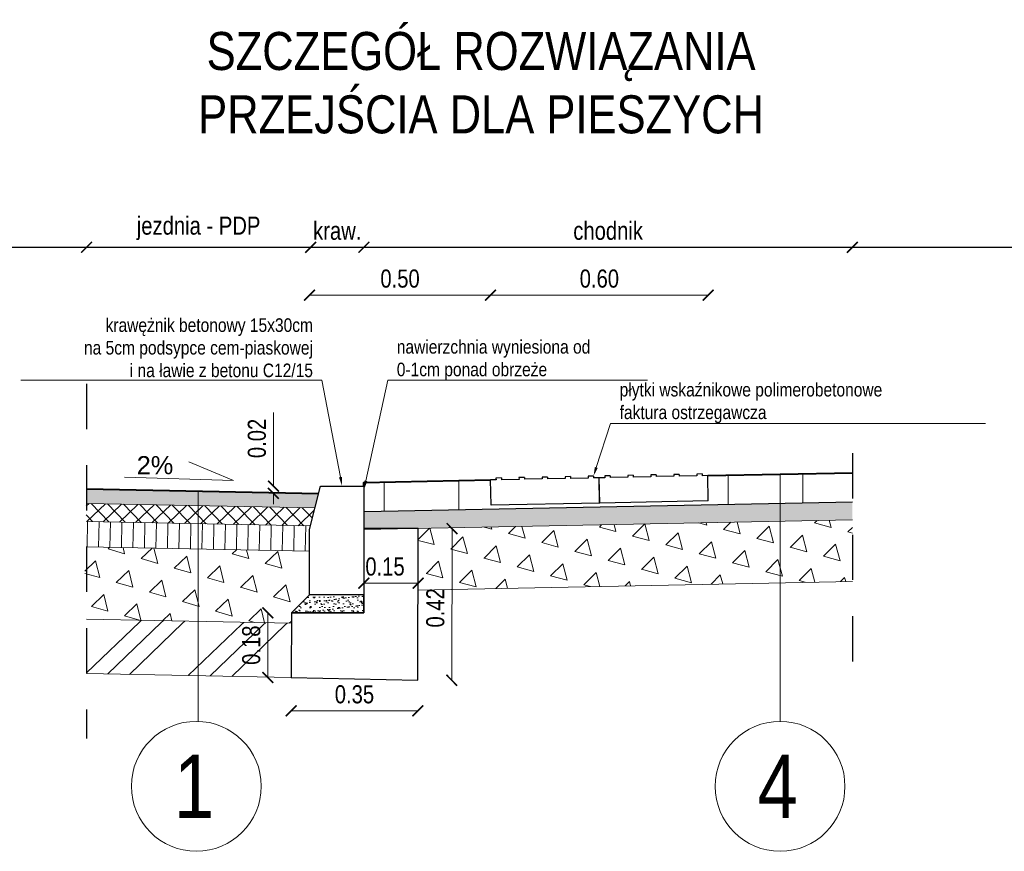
# Model space of a CAD drawing. Header units: metres. Extents: x 274 to 478, y -633 to -162.
# Tile 5 of 18: x 458.83 to 461.55, y -630.07 to -627.78. Entities that reach past the tile are written whole.
import ezdxf
from ezdxf import colors
from ezdxf.entities.mleader import LeaderData, LeaderLine
from ezdxf.math import Vec2, Vec3

# ---------------------------------------------------------------- set-up
doc = ezdxf.new("R2010")
doc.units = ezdxf.units.M
doc.linetypes.add('HIDDEN2', pattern=[0.1875, 0.125, -0.0625])
doc.layers.add('_brudnopis', color=50, linetype='Continuous', lineweight=30, plot=False)
for name, color, linetype, lineweight in [('M_OPISY', 7, 'Continuous', 18), ('M_PRZEKROJE CZERWONE', 1, 'Continuous', 40), ('M_Szczegóły wymiar', 7, 'Continuous', 15), ('M_szczegóły_hatch', 251, 'Continuous', 9), ('M_szczegóły_projektowane', 1, 'Continuous', 15), ('Opis', 7, 'Continuous', 15), ('Podsypka cementowo-piaskowa', 251, 'Continuous', 15), ('Przekrojowa', 7, 'Continuous', 30), ('Tabelka', 7, 'Continuous', 25), ('Wymiar', 7, 'Continuous', 15)]:
    doc.layers.add(name, color=color, linetype=linetype, lineweight=lineweight)
doc.styles.add('Opis_1_25', font='arial.ttf', dxfattribs={"height": 0.1})
doc.styles.add('Opis_1_25_MM', font='arial.ttf', dxfattribs={"width": 0.8, "height": 0.05})
doc.styles.get("Standard").update_dxf_attribs({"font": 'arial.ttf'})
doc.dimstyles.new('Kopia 1_25_MM', dxfattribs={"dimtxt": 0.05, "dimasz": 0.03, "dimexe": 0.02, "dimexo": 0.05, "dimgap": 0.02, "dimtad": 1, "dimzin": 3, "dimdsep": 46, "dimtxsty": 'Opis_1_25_MM', "dimblk": 'ARCHTICK', "dimcen": 0.05, "dimse1": 1, "dimse2": 1, "dimclrd": 256, "dimclre": 256, "dimazin": 3, "dimtfac": 1, "dimtofl": 0, "dimtmove": 0, "dimatfit": 3, "dimldrblk": 'ARCHTICK', "dimfxl": 1, "dimfrac": 2, "dimtolj": 1, "dimtzin": 3, "dimlwd": -1, "dimlwe": -1, "dimarcsym": 0})

# ---------------------------------------------------------------- blocks, each defined once
blk = doc.blocks.new('_ArchTick')
at = {"color": 0, "linetype": 'ByBlock', "lineweight": 0, "const_width": 0.15}
blk.add_lwpolyline([(-0.5, -0.5), (0.5, 0.5)], dxfattribs=at)
blk = doc.blocks.new('*D161')
at = {"layer": 'Defpoints', "color": 0, "transparency": 16777216}
for p in [(459.5275, -629.065), (459.6274, -629.085), (459.6574, -629.065)]:
    blk.add_point(p, dxfattribs=at)
at = {"layer": 'Wymiar', "transparency": 16777216}
for p, q in [((459.5275, -629.065), (459.5275, -628.8615)), ((459.5275, -629.085), (459.5275, -629.115))]:
    blk.add_line(p, q, dxfattribs=at)
at = {"layer": 'Wymiar', "transparency": 16777216, "xscale": 0.03, "yscale": 0.03, "zscale": 0.03}
for p, rotation in [((459.5275, -629.065), 270), ((459.5275, -629.085), 90)]:
    blk.add_blockref('_ArchTick', p, dxfattribs=dict(at, rotation=rotation))
at = {"layer": 'Wymiar', "color": 0, "transparency": 16777216, "insert": (459.4819, -628.9333), "char_height": 0.05, "attachment_point": 5, "rotation": 90, "style": 'Opis_1_25_MM'}
blk.add_mtext('\\A1;0.02', dxfattribs=at)
blk = doc.blocks.new('*D196')
at = {"layer": 'Defpoints', "color": 0, "transparency": 16777216}
for p in [(459.9274, -629.182), (459.9264, -629.601), (460.0201, -629.6012)]:
    blk.add_point(p, dxfattribs=at)
at = {"layer": 'Wymiar', "transparency": 16777216}
blk.add_line((460.0211, -629.1823), (460.0201, -629.6012), dxfattribs=at)
at = {"layer": 'Wymiar', "transparency": 16777216, "xscale": 0.03, "yscale": 0.03, "zscale": 0.03}
for p, rotation in [((460.0211, -629.1823), 89.86329863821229), ((460.0201, -629.6012), 269.8632986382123)]:
    blk.add_blockref('_ArchTick', p, dxfattribs=dict(at, rotation=rotation))
at = {"layer": 'Wymiar', "color": 0, "transparency": 16777216, "insert": (459.9751, -629.4013), "char_height": 0.05, "attachment_point": 5, "rotation": 89.8633, "style": 'Opis_1_25_MM'}
blk.add_mtext('\\A1;0.42', dxfattribs=at)
blk = doc.blocks.new('*D162')
at = {"layer": 'Defpoints', "color": 0, "transparency": 16777216}
for p in [(459.7774, -629.1836), (459.9274, -629.1836), (459.9274, -629.333)]:
    blk.add_point(p, dxfattribs=at)
at = {"layer": 'Wymiar', "transparency": 16777216}
blk.add_line((459.7774, -629.333), (459.9274, -629.333), dxfattribs=at)
at = {"layer": 'Wymiar', "transparency": 16777216, "xscale": 0.03, "yscale": 0.03, "zscale": 0.03, "rotation": 180}
blk.add_blockref('_ArchTick', (459.7774, -629.333), dxfattribs=at)
at = {"layer": 'Wymiar', "transparency": 16777216, "xscale": 0.03, "yscale": 0.03, "zscale": 0.03}
blk.add_blockref('_ArchTick', (459.9274, -629.333), dxfattribs=at)
at = {"layer": 'Wymiar', "color": 0, "transparency": 16777216, "insert": (459.8359, -629.2875), "char_height": 0.05, "attachment_point": 5, "style": 'Opis_1_25_MM'}
blk.add_mtext('\\A1;0.15', dxfattribs=at)
blk = doc.blocks.new('*D197')
at = {"layer": 'Defpoints', "color": 0, "transparency": 16777216}
for p in [(459.5764, -629.594), (459.9264, -629.601), (459.9264, -629.6861)]:
    blk.add_point(p, dxfattribs=at)
at = {"layer": 'Wymiar', "transparency": 16777216}
blk.add_line((459.5764, -629.6861), (459.9264, -629.6861), dxfattribs=at)
at = {"layer": 'Wymiar', "transparency": 16777216, "xscale": 0.03, "yscale": 0.03, "zscale": 0.03, "rotation": 180}
blk.add_blockref('_ArchTick', (459.5764, -629.6861), dxfattribs=at)
at = {"layer": 'Wymiar', "transparency": 16777216, "xscale": 0.03, "yscale": 0.03, "zscale": 0.03}
blk.add_blockref('_ArchTick', (459.9264, -629.6861), dxfattribs=at)
at = {"layer": 'Wymiar', "color": 0, "transparency": 16777216, "insert": (459.7514, -629.6405), "char_height": 0.05, "attachment_point": 5, "style": 'Opis_1_25_MM'}
blk.add_mtext('\\A1;0.35', dxfattribs=at)
blk = doc.blocks.new('*D198')
at = {"layer": 'Defpoints', "color": 0, "transparency": 16777216}
for p in [(459.5119, -629.415), (459.5774, -629.415), (459.5764, -629.594)]:
    blk.add_point(p, dxfattribs=at)
at = {"layer": 'Wymiar', "transparency": 16777216}
blk.add_line((459.5119, -629.594), (459.5119, -629.415), dxfattribs=at)
at = {"layer": 'Wymiar', "transparency": 16777216, "xscale": 0.03, "yscale": 0.03, "zscale": 0.03}
for p, rotation in [((459.5119, -629.415), 90), ((459.5119, -629.594), 270)]:
    blk.add_blockref('_ArchTick', p, dxfattribs=dict(at, rotation=rotation))
at = {"layer": 'Wymiar', "color": 0, "transparency": 16777216, "insert": (459.4663, -629.5045), "char_height": 0.05, "attachment_point": 5, "rotation": 90, "style": 'Opis_1_25_MM'}
blk.add_mtext('\\A1;0.18', dxfattribs=at)
blk = doc.blocks.new('*D199')
at = {"layer": 'Defpoints', "color": 0, "transparency": 16777216}
for p in [(459.6304, -628.4052), (459.011, -629.0727), (459.6304, -629.0727)]:
    blk.add_point(p, dxfattribs=at)
at = {"layer": 'Wymiar', "transparency": 16777216}
blk.add_line((459.011, -628.4052), (459.6304, -628.4052), dxfattribs=at)
at = {"layer": 'Wymiar', "transparency": 16777216, "xscale": 0.03, "yscale": 0.03, "zscale": 0.03, "rotation": 180}
blk.add_blockref('_ArchTick', (459.011, -628.4052), dxfattribs=at)
at = {"layer": 'Wymiar', "transparency": 16777216, "xscale": 0.03, "yscale": 0.03, "zscale": 0.03}
blk.add_blockref('_ArchTick', (459.6304, -628.4052), dxfattribs=at)
at = {"layer": 'Wymiar', "color": 0, "transparency": 16777216, "insert": (459.3207, -628.3528), "char_height": 0.05, "attachment_point": 5, "style": 'Opis_1_25_MM'}
blk.add_mtext('\\A1;jezdnia - PDP', dxfattribs=at)
blk = doc.blocks.new('*D200')
at = {"layer": 'Defpoints', "color": 0, "transparency": 16777216}
for p in [(459.7774, -628.4052), (459.6304, -629.0727), (459.7774, -629.182)]:
    blk.add_point(p, dxfattribs=at)
at = {"layer": 'Wymiar', "transparency": 16777216}
blk.add_line((459.6304, -628.4052), (459.7774, -628.4052), dxfattribs=at)
at = {"layer": 'Wymiar', "transparency": 16777216, "xscale": 0.03, "yscale": 0.03, "zscale": 0.03, "rotation": 180}
blk.add_blockref('_ArchTick', (459.6304, -628.4052), dxfattribs=at)
at = {"layer": 'Wymiar', "transparency": 16777216, "xscale": 0.03, "yscale": 0.03, "zscale": 0.03}
blk.add_blockref('_ArchTick', (459.7774, -628.4052), dxfattribs=at)
at = {"layer": 'Wymiar', "color": 0, "transparency": 16777216, "insert": (459.7039, -628.3598), "char_height": 0.05, "attachment_point": 5, "style": 'Opis_1_25_MM'}
blk.add_mtext('\\A1;kraw.', dxfattribs=at)
blk = doc.blocks.new('płytka B')
at = {"layer": 'Przekrojowa'}
for points in [[(2142.1645, 811.5317), (2142.4645, 811.5317), (2142.4645, 811.6017)], [(2142.1645, 811.5317), (2142.1645, 811.6017)], [(2142.1645, 811.6017), (2142.1798, 811.6017)], [(2142.1798, 811.6067), (2142.1948, 811.6067)], [(2142.1948, 811.6017), (2142.2434, 811.6017)], [(2142.2434, 811.6067), (2142.2584, 811.6067)], [(2142.2584, 811.6017), (2142.307, 811.6017)], [(2142.307, 811.6067), (2142.322, 811.6067)], [(2142.322, 811.6017), (2142.3707, 811.6017)], [(2142.3707, 811.6067), (2142.3857, 811.6067)], [(2142.3857, 811.6017), (2142.4343, 811.6017)], [(2142.4343, 811.6067), (2142.4493, 811.6067)], [(2142.4493, 811.6017), (2142.4645, 811.6017)]]:
    blk.add_lwpolyline(points, dxfattribs=at)
for points, elevation in [([(2142.1798, 811.6067), (2142.1798, 811.6017)], 0), ([(2142.1948, 811.6067), (2142.1948, 811.6017)], 0), ([(2142.2434, 811.6067), (2142.2434, 811.6017)], 0), ([(2142.2584, 811.6067), (2142.2584, 811.6017)], 0), ([(2142.307, 811.6067), (2142.307, 811.6017)], 0), ([(2142.322, 811.6067), (2142.322, 811.6017)], 0), ([(2142.3707, 811.6067), (2142.3707, 811.6017)], 0.0001), ([(2142.3857, 811.6067), (2142.3857, 811.6017)], 0.0001), ([(2142.4343, 811.6067), (2142.4343, 811.6017)], 0.0001), ([(2142.4493, 811.6067), (2142.4493, 811.6017)], 0.0001)]:
    blk.add_lwpolyline(points, dxfattribs=dict(at, elevation=elevation))
blk = doc.blocks.new('*D177')
at = {"layer": 'Defpoints', "color": 0, "transparency": 16777216}
for p in [(461.1274, -628.4052), (461.1274, -629.028), (459.7774, -629.065)]:
    blk.add_point(p, dxfattribs=at)
at = {"layer": 'Wymiar', "transparency": 16777216}
blk.add_line((459.7774, -628.4052), (461.1274, -628.4052), dxfattribs=at)
at = {"layer": 'Wymiar', "transparency": 16777216, "xscale": 0.03, "yscale": 0.03, "zscale": 0.03, "rotation": 180}
blk.add_blockref('_ArchTick', (459.7774, -628.4052), dxfattribs=at)
at = {"layer": 'Wymiar', "transparency": 16777216, "xscale": 0.03, "yscale": 0.03, "zscale": 0.03}
blk.add_blockref('_ArchTick', (461.1274, -628.4052), dxfattribs=at)
at = {"layer": 'Wymiar', "color": 0, "transparency": 16777216, "insert": (460.4524, -628.3598), "char_height": 0.05, "attachment_point": 5, "style": 'Opis_1_25_MM'}
blk.add_mtext('\\A1;chodnik', dxfattribs=at)
blk = doc.blocks.new('*D178')
at = {"layer": 'Defpoints', "color": 0, "transparency": 16777216}
for p in [(460.1274, -628.5374), (460.1274, -629.048), (459.6274, -629.085)]:
    blk.add_point(p, dxfattribs=at)
at = {"layer": 'Wymiar', "transparency": 16777216}
blk.add_line((459.6274, -628.5374), (460.1274, -628.5374), dxfattribs=at)
at = {"layer": 'Wymiar', "transparency": 16777216, "xscale": 0.03, "yscale": 0.03, "zscale": 0.03, "rotation": 180}
blk.add_blockref('_ArchTick', (459.6274, -628.5374), dxfattribs=at)
at = {"layer": 'Wymiar', "transparency": 16777216, "xscale": 0.03, "yscale": 0.03, "zscale": 0.03}
blk.add_blockref('_ArchTick', (460.1274, -628.5374), dxfattribs=at)
at = {"layer": 'Wymiar', "color": 0, "transparency": 16777216, "insert": (459.8774, -628.4919), "char_height": 0.05, "attachment_point": 5, "style": 'Opis_1_25_MM'}
blk.add_mtext('\\A1;0.50', dxfattribs=at)
blk = doc.blocks.new('*D179')
at = {"layer": 'Defpoints', "color": 0, "transparency": 16777216}
for p in [(460.7291, -628.5374), (460.1274, -629.048), (460.7291, -629.106)]:
    blk.add_point(p, dxfattribs=at)
at = {"layer": 'Wymiar', "transparency": 16777216}
blk.add_line((460.1274, -628.5374), (460.7291, -628.5374), dxfattribs=at)
at = {"layer": 'Wymiar', "transparency": 16777216, "xscale": 0.03, "yscale": 0.03, "zscale": 0.03, "rotation": 180}
blk.add_blockref('_ArchTick', (460.1274, -628.5374), dxfattribs=at)
at = {"layer": 'Wymiar', "transparency": 16777216, "xscale": 0.03, "yscale": 0.03, "zscale": 0.03}
blk.add_blockref('_ArchTick', (460.7291, -628.5374), dxfattribs=at)
at = {"layer": 'Wymiar', "color": 0, "transparency": 16777216, "insert": (460.4282, -628.4919), "char_height": 0.05, "attachment_point": 5, "style": 'Opis_1_25_MM'}
blk.add_mtext('\\A1;0.60', dxfattribs=at)

msp = doc.modelspace()

# ---------------------------------------------------------------- hatches: boundary and pattern name
at = {"layer": 'M_szczegóły_hatch'}
h = msp.add_hatch(dxfattribs=at)
h.set_pattern_fill('LINE', color=256, scale=0.065, angle=90)
h.set_pattern_definition([(90, (-1373.68335, -635.18886), (-0.206375, 1e-17), [])])
h.paths.add_polyline_path([(461.0779, -629.109), (461.0779, -629.0298), (460.7277, -629.0375), (460.7277, -629.116)])
h = msp.add_hatch(dxfattribs=at)
h.set_pattern_fill('LINE', color=256, scale=0.065, angle=90)
h.set_pattern_definition([(90, (-1374.6339, -635.20783), (-0.206375, 1e-17), [])])
h.paths.add_polyline_path([(460.1274, -629.128), (460.1274, -629.0488), (459.7772, -629.0565), (459.7772, -629.135)])
h = msp.add_hatch(color=256, dxfattribs=at)
h.dxf.hatch_style = 1
h.paths.add_polyline_path([(459.6423, -629.1253), (459.6522, -629.0855), (459.011, -629.0727), (459.0102, -629.1127)])
at = {"layer": 'M_szczegóły_hatch', "ltscale": 0.1}
h = msp.add_hatch(dxfattribs=at)
h.set_pattern_fill('NET', color=256, scale=0.01, angle=43.8542)
h.set_pattern_definition([(43.854237, (300.594194, -655.223157), (-0.0219972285, 0.0228950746), []), (133.854237, (300.594194, -655.223157), (-0.0228950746, -0.0219972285), [])])
h.paths.add_polyline_path([(459.6274, -629.175), (459.6423, -629.1253), (459.6274, -629.125), (459.0102, -629.1127), (459.0092, -629.1627)])
at = {"layer": 'M_szczegóły_hatch'}
h = msp.add_hatch(dxfattribs=at)
h.set_pattern_fill('LINE', color=256, scale=0.01, angle=88.8542)
h.set_pattern_definition([(88.8542372, (-1396.298732, -1450.626923), (-0.0317436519, 0.00063487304), [])])
h.paths.add_polyline_path([(459.6274, -629.245), (459.6274, -629.175), (459.0092, -629.1627), (459.0078, -629.2326)])
h = msp.add_hatch(dxfattribs=at)
h.set_pattern_fill('TRIANG', color=256, scale=0.01, angle=45)
h.set_pattern_definition([(105, (15527.23708, 2058.753565), (-0.09200443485, 0.02465251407), [0.047625, -0.047625]), (165, (15527.23708, 2058.753565), (-0.0673519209, -0.0673519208), [0.047625, -0.047625]), (45, (15527.19108, 2058.76589), (-0.02465251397, 0.0920044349), [0.047625, -0.047625])])
h.paths.add_polyline_path([(459.9274, -629.182), (459.927, -629.3521), (461.1274, -629.3281), (461.1274, -629.158), (459.9273, -629.182)])
h.paths.add_polyline_path([(459.7774, -629.3551), (459.7774, -629.185), (459.7774, -629.185), (459.7774, -629.3551)])
h = msp.add_hatch(dxfattribs=at)
h.set_pattern_fill('TRIANG', color=256, scale=0.01, angle=43.8542)
h.set_pattern_definition([(103.854237, (-1378.2775, -1427.28858), (-0.0914930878, 0.026487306), [0.047625, -0.047625]), (163.854237, (-1378.2775, -1427.28858), (-0.0686852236, -0.0659916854), [0.047625, -0.047625]), (43.854237, (-1378.32325, -1427.27534), (-0.022807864, 0.0924789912), [0.047625, -0.047625])])
h.paths.add_polyline_path([(459.5774, -629.4441), (459.5774, -629.315), (459.6274, -629.265), (459.6274, -629.245), (459.0078, -629.2326), (459.0038, -629.4326)])
h = msp.add_hatch(dxfattribs=at)
h.set_pattern_fill('GOST_GROUND', color=256, scale=0.02, angle=-1.1458)
h.set_pattern_definition([(43.854237, (-1733.83256, -1433.43016), (0.282786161, -0.005655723), [0.4]), (43.854237, (-1733.77257, -1433.43136), (0.282786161, -0.005655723), [0.4]), (43.854237, (-1733.71258, -1433.43256), (0.282786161, -0.005655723), [0.4])])
h.paths.add_polyline_path([(459.5764, -629.594), (459.5772, -629.444), (459.011, -629.4327), (459.011, -629.5827)])
at = {"layer": 'Podsypka cementowo-piaskowa'}
h = msp.add_hatch(dxfattribs=at)
h.set_pattern_fill('AR-SAND', color=256, scale=0.01, style=0)
h.set_pattern_definition([(37.5, (192.903096, -538.723998), (-0.0006299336, 0.0192682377), [0, -0.0152, 0, -0.017, 0, -0.01625]), (7.5, (192.903096, -538.723998), (0.017697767, 0.0282214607), [0, -0.0082, 0, -0.0137, 0, -0.00525]), (327.5, (192.890796, -538.723998), (0.0311414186, 5.65905e-05), [0, -0.005, 0, -0.018, 0, -0.0235]), (317.5, (192.890796, -538.723998), (0.030061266, 0.0087767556), [0, -0.0025, 0, -0.0118, 0, -0.0135])])
h.paths.add_polyline_path([(461.1274, -629.158), (461.1274, -629.108), (459.7774, -629.135), (459.7774, -629.185)])
h = msp.add_hatch(dxfattribs=at)
h.set_pattern_fill('AR-SAND', color=256, scale=0.01, style=0)
h.set_pattern_definition([(37.5, (155.324283, -486.318746), (-0.0006299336, 0.0192682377), [0, -0.0152, 0, -0.017, 0, -0.01625]), (7.5, (155.324283, -486.318746), (0.017697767, 0.0282214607), [0, -0.0082, 0, -0.0137, 0, -0.00525]), (327.5, (155.311983, -486.318746), (0.0311414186, 5.65905e-05), [0, -0.005, 0, -0.018, 0, -0.0235]), (317.5, (155.311983, -486.318746), (0.030061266, 0.0087767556), [0, -0.0025, 0, -0.0118, 0, -0.0135])])
h.paths.add_polyline_path([(459.7774, -629.365), (459.6274, -629.365), (459.5774, -629.415), (459.7774, -629.415)])

# ---------------------------------------------------------------- linework, layer by layer
at = {"layer": '_brudnopis', "flags": 128}
msp.add_lwpolyline([(455.6597, -628.4052), (473.8927, -628.4052)], dxfattribs=at)
at = {"layer": 'M_PRZEKROJE CZERWONE'}
msp.add_line((459.011, -629.0727), (459.6522, -629.0855), dxfattribs=at)
for points in [[(460.7277, -629.036), (461.1274, -629.028)], [(459.7774, -629.065), (459.7772, -629.055), (460.1274, -629.048)]]:
    msp.add_lwpolyline(points, dxfattribs=at)
at = {"layer": 'M_Szczegóły wymiar'}
msp.add_lwpolyline([(459.1161, -629.0403), (459.4169, -629.0498), (459.2938, -628.9977)], dxfattribs=at)
at = {"layer": 'M_szczegóły_projektowane'}
for p, q in [((459.6522, -629.0855), (459.011, -629.0727)), ((459.011, -629.0727), (459.6522, -629.0855)), ((459.011, -629.1127), (459.6423, -629.1253)), ((459.7788, -629.135), (461.1274, -629.108)), ((459.011, -629.1627), (459.6298, -629.1751)), ((459.7774, -629.185), (461.1274, -629.158)), ((459.011, -629.2327), (459.6274, -629.245)), ((459.011, -629.4327), (459.5772, -629.444)), ((459.9267, -629.451), (459.9274, -629.451))]:
    msp.add_line(p, q, dxfattribs=at)
for points in [[(459.927, -629.3521), (461.1274, -629.3281)], [(459.7774, -629.3551), (459.7774, -629.3551)]]:
    msp.add_lwpolyline(points, dxfattribs=at)
at = {"layer": 'M_szczegóły_projektowane', "flags": 128}
msp.add_lwpolyline([(459.5764, -629.594), (459.011, -629.5827)], dxfattribs=at)
at = {"layer": 'Opis', "linetype": 'HIDDEN2', "lineweight": 30}
msp.add_line((459.011, -628.7822), (459.011, -629.7622), dxfattribs=at)
at = {"layer": 'Opis'}
for p, q in [((460.9275, -629.032), (460.9275, -629.715)), ((459.3192, -629.0788), (459.3192, -629.715))]:
    msp.add_line(p, q, dxfattribs=at)
at = {"layer": 'Opis', "linetype": 'HIDDEN2', "lineweight": 30}
msp.add_lwpolyline([(461.129, -629.5493), (461.129, -628.9164)], dxfattribs=at)
at = {"layer": 'Opis'}
for centre in [(459.3144, -629.8944), (460.9275, -629.8945)]:
    msp.add_circle(centre, 0.1795, dxfattribs=at)
at = {"layer": 'Przekrojowa', "color": 5}
for points in [[(459.6574, -629.065), (459.7774, -629.065), (459.7774, -629.365), (459.6274, -629.365), (459.6274, -629.185), (459.6574, -629.065)], [(459.5774, -629.415), (459.5764, -629.594), (459.9264, -629.601), (459.9274, -629.182), (459.7774, -629.182), (459.7774, -629.415), (459.5774, -629.415)], [(459.6274, -629.365), (459.5774, -629.415), (459.7774, -629.415), (459.7774, -629.365), (459.6274, -629.365)]]:
    msp.add_lwpolyline(points, dxfattribs=at)
at = {"layer": 'Tabelka'}
msp.add_lwpolyline([(459.7788, -629.135), (461.1274, -629.108)], dxfattribs=at)

# ---------------------------------------------------------------- block references
at = {"layer": 'Przekrojowa', "xscale": -1, "rotation": 1.14256450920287}
for p in [(2618.6498, -1397.7612), (2618.3494, -1397.7672)]:
    msp.add_blockref('płytka B', p, dxfattribs=at)

# ---------------------------------------------------------------- texts
at = {"layer": 'M_OPISY', "insert": (460.1014, -627.8103, 0), "char_height": 0.105, "width": 3.267296, "attachment_point": 2}
msp.add_mtext('{\\fArial Narrow|b0|i0|c0|p34;SZCZEGÓŁ \\fArial Narrow|b0|i0|c238|p34;ROZWIĄZANIA\\PPRZEJŚCIA DLA PIESZYCH }', dxfattribs=at)
at = {"layer": 'Opis', "insert": (459.2507, -629.0325), "char_height": 0.05, "width": 311.15, "attachment_point": 9, "style": 'Opis_1_25'}
msp.add_mtext('{\\fArial|b0|i0|c238|p34;2%}', dxfattribs=at)
at = {"layer": 'Opis', "char_height": 0.175, "attachment_point": 5}
for s, insert in [('{\\fArial Narrow|b0|i0|c238|p34;1}', (459.3081, -629.8945)), ('{\\fArial Narrow|b0|i0|c238|p34;4}', (460.9212, -629.8946))]:
    msp.add_mtext_dynamic_manual_height_columns(s, width=0.320226, gutter_width=2.5, heights=[0], dxfattribs=dict(at, insert=insert))

# ---------------------------------------------------------------- dimensions: what is measured, and where the dimension line sits
at = {"layer": 'Wymiar'}
for base, p1, p2, text, picture, middle in [((459.6304, -628.4052), (459.011, -629.0727), (459.6304, -629.0727), 'jezdnia - PDP', '*D199', (459.3207, -628.3528)), ((461.1274, -628.4052), (459.7774, -629.065), (461.1274, -629.028), 'chodnik', '*D177', (460.4524, -628.3598))]:
    dim = msp.add_linear_dim(base=base, p1=p1, p2=p2, text=text, dimstyle='Kopia 1_25_MM', dxfattribs=at)
    dim.commit()
    dim.dimension.update_dxf_attribs({"geometry": picture, "text_midpoint": middle})
dim = msp.add_linear_dim(base=(459.7774, -628.4052), p1=(459.6304, -629.0727), p2=(459.7774, -629.182), text='kraw.', dimstyle='Kopia 1_25_MM', dxfattribs=at)
dim.commit()
dim.dimension.update_dxf_attribs({"geometry": '*D200', "text_midpoint": (459.7039, -628.4052), "dimtype": 128})
for base, p1, p2, picture, middle in [((460.1274, -628.5374), (459.6274, -629.085), (460.1274, -629.048), '*D178', (459.8774, -628.4919)), ((460.7291, -628.5374), (460.1274, -629.048), (460.7291, -629.106), '*D179', (460.4282, -628.4919)), ((459.9264, -629.6861), (459.5764, -629.594), (459.9264, -629.601), '*D197', (459.7514, -629.6405))]:
    dim = msp.add_linear_dim(base=base, p1=p1, p2=p2, dimstyle='Kopia 1_25_MM', dxfattribs=at)
    dim.commit()
    dim.dimension.update_dxf_attribs({"geometry": picture, "text_midpoint": middle})
dim = msp.add_linear_dim(base=(459.5275, -629.065), p1=(459.6274, -629.085), p2=(459.6574, -629.065), angle=90, dimstyle='Kopia 1_25_MM', dxfattribs=at)
dim.commit()
dim.dimension.update_dxf_attribs({"geometry": '*D161', "text_midpoint": (459.4819, -628.9333)})
for base, p1, p2, angle, picture, middle, dimtype in [((460.0201, -629.6012), (459.9274, -629.182), (459.9264, -629.601), 269.8633, '*D196', (460.0206, -629.4014), 129), ((459.5119, -629.415), (459.5764, -629.594), (459.5774, -629.415), 90, '*D198', (459.5119, -629.5045), 128)]:
    dim = msp.add_linear_dim(base=base, p1=p1, p2=p2, angle=angle, dimstyle='Kopia 1_25_MM', dxfattribs=at)
    dim.commit()
    dim.dimension.update_dxf_attribs({"geometry": picture, "text_midpoint": middle, "dimtype": dimtype})
dim = msp.add_linear_dim(base=(459.9274, -629.333), p1=(459.7774, -629.1836), p2=(459.9274, -629.1836), dimstyle='Kopia 1_25_MM', dxfattribs=at)
dim.commit()
dim.dimension.update_dxf_attribs({"geometry": '*D162', "text_midpoint": (459.8359, -629.333), "dimtype": 128})

# ---------------------------------------------------------------- leaders
ml = msp.add_multileader_mtext('Standard', dxfattribs=at)
ml.set_content('{\\fArial Narrow|b0|i0|c0|p34;krawężnik \\fArial Narrow|b0|i0|c238|p34;betonowy\\fArial Narrow|b0|i0|c0|p34; \\fArial Narrow|b0|i0|c238|p34;15\\fArial Narrow|b0|i0|c0|p34;x\\fArial Narrow|b0|i0|c238|p34;30\\fArial Narrow|b0|i0|c0|p34;cm\\Pna \\fArial Narrow|b0|i0|c238|p34;5\\fArial Narrow|b0|i0|c0|p34;cm podsypce cem-piaskowej\\fArial Narrow|b0|i0|c238|p34; \\Pi na ławie z betonu C12/15}', color=256, style='Opis_1_25')
ml.set_leader_properties(color=256, linetype='ByLayer', lineweight=-1)
ml.build(insert=Vec2(0, 0))
ml.multileader.update_dxf_attribs({"has_dogleg": 0, "text_left_attachment_type": 5, "text_right_attachment_type": 5, "text_bottom_attachment_type": 10, "dogleg_length": 0.15, "arrow_head_size": 0.025})
ctx = ml.context
ctx.base_point, ctx.char_height, ctx.arrow_head_size, ctx.landing_gap_size, ctx.plane_origin = Vec3(458.9848, -628.7722), 0.0375, 0.025, 0.025, Vec3(458.7878, -627.4621)
ctx.left_attachment, ctx.right_attachment, ctx.text_align_type = 5, 5, 2
notes = []
notes.append((ctx, [(1, (1, 1, 0), (459.8117, -628.7722), (-1, 0), 0.15, [(1, [(459.7174, -629.065)], 0, [])])]))
ctx.mtext.insert, ctx.mtext.alignment, ctx.mtext.flow_direction = Vec3(459.6367, -628.6014), 3, 5
ml = msp.add_multileader_mtext('Standard', dxfattribs=at)
ml.set_content('{\\fArial Narrow|b0|i0|c238|p34;nawierzchnia wyniesiona od \\P0-1cm ponad obrzeże}', color=256, style='Opis_1_25')
ml.set_leader_properties(color=256, linetype='ByLayer', lineweight=-1)
ml.build(insert=Vec2(0, 0))
ml.multileader.update_dxf_attribs({"has_dogleg": 0, "text_left_attachment_type": 5, "text_right_attachment_type": 5, "dogleg_length": 0.075, "arrow_head_size": 0.025})
ctx = ml.context
ctx.base_point, ctx.char_height, ctx.arrow_head_size, ctx.landing_gap_size, ctx.plane_origin = Vec3(459.8434, -628.772), 0.0375, 0.025, 0.025, Vec3(457.0022, -628.685)
ctx.left_attachment, ctx.right_attachment = 5, 5
notes.append((ctx, [(1, (1, 1, 0), (459.7684, -628.772), (1, 0), 0.075, [(1, [(459.7776, -629.075)], 0, [])])]))
ctx.mtext.insert, ctx.mtext.flow_direction = Vec3(459.8684, -628.6614), 5
ml = msp.add_multileader_mtext('Standard', dxfattribs=at)
ml.set_content('{\\fArial Narrow|b0|i0|c238|p34;płytki wskaźnikowe polimerobetonowe\\Pfaktura ostrzegawcza}', color=256, style='Opis_1_25')
ml.set_leader_properties(color=256, linetype='ByLayer', lineweight=-1)
ml.build(insert=Vec2(0, 0))
ml.multileader.update_dxf_attribs({"has_dogleg": 0, "text_left_attachment_type": 5, "text_right_attachment_type": 5, "dogleg_length": 0.075, "arrow_head_size": 0.025})
ctx = ml.context
ctx.base_point, ctx.char_height, ctx.arrow_head_size, ctx.landing_gap_size, ctx.plane_origin = Vec3(460.4592, -628.8917), 0.0375, 0.025, 0.025, Vec3(464.1909, -628.8322)
ctx.left_attachment, ctx.right_attachment = 5, 5
notes.append((ctx, [(0, (1, 1, 0), (460.3842, -628.8917), (1, 0), 0.075, [(1, [(460.412, -629.0373)], 0, [])])]))
ctx.mtext.insert, ctx.mtext.flow_direction = Vec3(460.4842, -628.7798), 5
for ctx, leaders in notes:
    for number, flags, end, landing, length, lines in leaders:
        leader = LeaderData()
        leader.index, (leader.has_last_leader_line, leader.has_dogleg_vector, leader.attachment_direction) = number, flags
        leader.last_leader_point, leader.dogleg_vector, leader.dogleg_length = Vec3(end), Vec3(landing), length
        for number, points, colour, breaks in lines:
            line = LeaderLine()
            line.index, line.vertices, line.color, line.breaks = number, Vec3.list(points), colors.encode_raw_color(colour), breaks
            leader.lines.append(line)
        ctx.leaders.append(leader)

doc.saveas('drawing.dxf')
